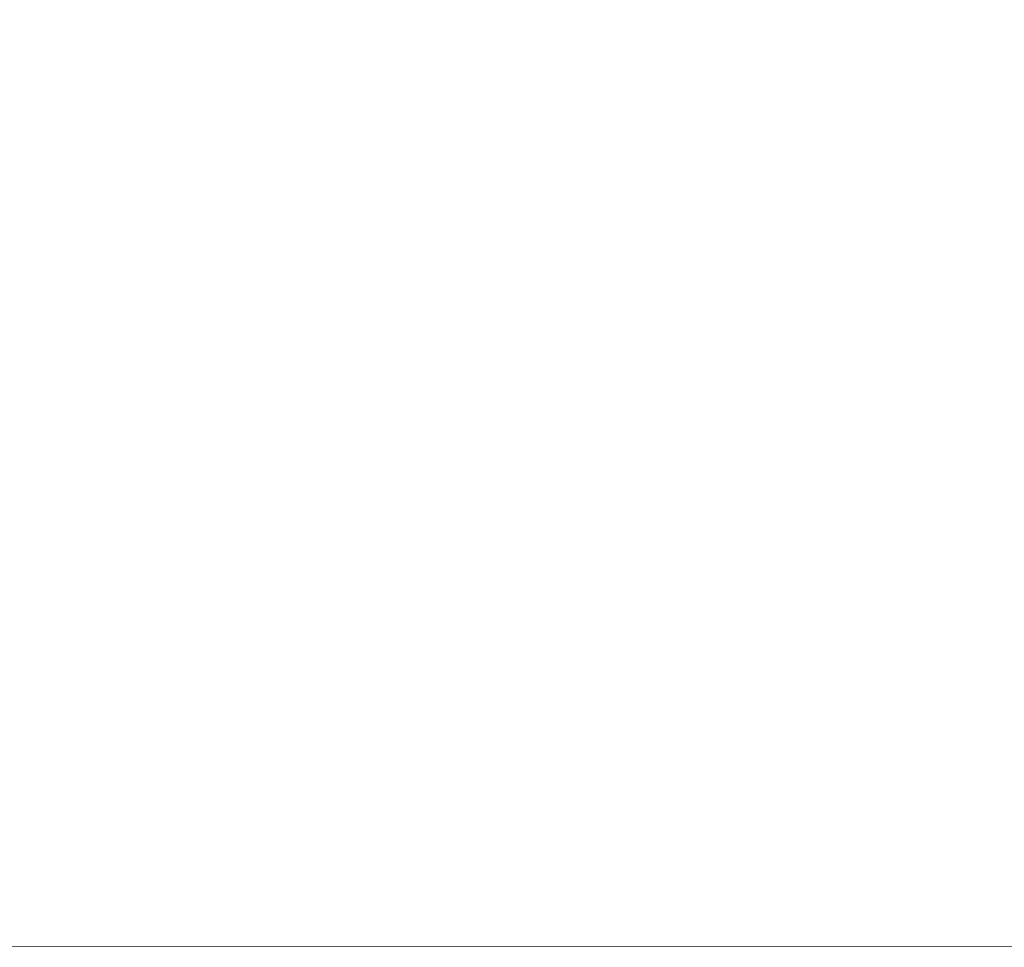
# Model space of a CAD drawing. Header units: millimetres. Extents: x -170 to 6906, y -2212 to 4257.
# Tile 227 of 256: x 6138 to 6198, y -1242 to -1186. Entities that reach past the tile are written whole.
import ezdxf

# ---------------------------------------------------------------- set-up
doc = ezdxf.new("R2010")
doc.units = ezdxf.units.MM
doc.styles.add('PC_TEXTSTYLE', font='ISOCP.SHX', dxfattribs={"width": 0.707, "bigfont": 'GBCBIG.SHX'})
doc.dimstyles.new('GB_DIMSTYLE', dxfattribs={"dimtxt": 50, "dimasz": 40, "dimexe": 1, "dimexo": 0, "dimgap": 1.5, "dimtad": 1, "dimdec": 1, "dimdsep": 46, "dimtxsty": 'PC_TEXTSTYLE', "dimcen": 0, "dimclrd": 256, "dimclrt": 3, "dimadec": 1, "dimazin": 2, "dimtp": 0.1, "dimtm": 0.1, "dimtfac": 0.71, "dimtdec": 1, "dimtmove": 0, "dimatfit": 3, "dimfxl": 1, "dimtfill": 1, "dimarcsym": 0})

# ---------------------------------------------------------------- blocks, each defined once
blk = doc.blocks.new('*D39')
at = {"lineweight": -2, "transparency": 16777216}
blk.add_line((6407.949, -916.53), (6754.063, -807.296), dxfattribs=at)
at = {"lineweight": 18, "transparency": 16777216}
blk.add_solid([(6752.057, -800.939), (6756.07, -813.654), (6792.209, -795.258)], dxfattribs=at)
at = {"layer": 'Defpoints', "color": 0, "lineweight": 18, "transparency": 16777216}
for p in [(6792.209, -795.258), (5378.621, -1241.387)]:
    blk.add_point(p, dxfattribs=at)
at = {"color": 3, "lineweight": 18, "transparency": 16777216, "insert": (6472.894, -868.24), "char_height": 50, "attachment_point": 5, "rotation": 17.51574, "style": 'PC_TEXTSTYLE', "bg_fill": 3, "box_fill_scale": 1.1, "bg_fill_color": 256, "bg_fill_true_color": 13158600, "bg_fill_transparency": 0}
blk.add_mtext('R1482.3', dxfattribs=at)

msp = doc.modelspace()

# ---------------------------------------------------------------- linework, layer by layer
at = {"lineweight": 18}
msp.add_line((6304.067, -1242.309), (4373.581, -1241.784), dxfattribs=at)

# ---------------------------------------------------------------- dimensions: what is measured, and where the dimension line sits
dim = msp.add_radius_dim(center=(5378.621, -1241.387), mpoint=(6792.209, -795.258), dimstyle='GB_DIMSTYLE', dxfattribs=at)
dim.commit()
dim.dimension.update_dxf_attribs({"geometry": '*D39', "text_midpoint": (6480.871, -893.516), "dimtype": 164})

doc.saveas('drawing.dxf')
